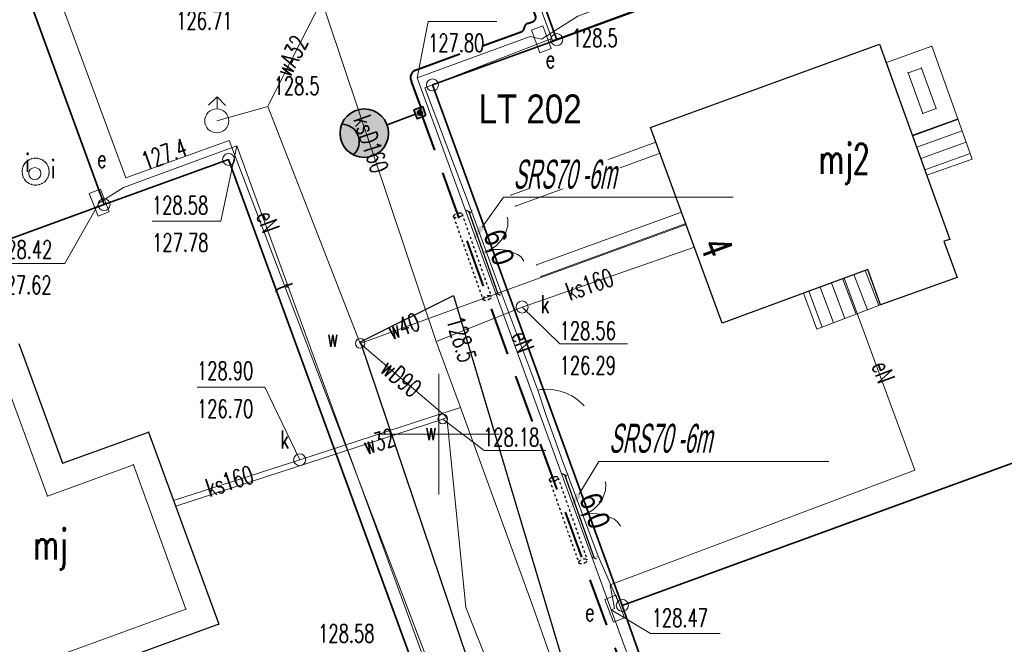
# Model space of a CAD drawing. Header units: metres. Extents: x 6485648 to 6486149, y 5958091 to 5958416.
# Tile 7 of 14: x 6485733 to 6485773, y 5958291 to 5958317. Entities that reach past the tile are written whole.
import ezdxf
from ezdxf import colors
from ezdxf.entities.mleader import LeaderData, LeaderLine
from ezdxf.math import Vec2, Vec3

# ---------------------------------------------------------------- set-up
doc = ezdxf.new("R2010")
doc.units = ezdxf.units.M
doc.header["$MEASUREMENT"] = 0
for name, pattern in [('DASHED', [19.05, 12.7, -6.35]), ('HIDDEN', [0.375, 0.25, -0.125]), ('L_0_04', [1.5, 1, -0.5])]:
    doc.linetypes.add(name, pattern=pattern)
doc.layers.get('0').update_dxf_attribs({"color": 8, "linetype": 'CONTINUOUS', "lineweight": 13})
doc.layers.get('DEFPOINTS').update_dxf_attribs({"linetype": 'CONTINUOUS', "lineweight": 0})
for name, color, linetype, lineweight in [('217_GRANICA_KONTURU_KLASYFIKCYJNEGO', 8, 'CONTINUOUS', 13), ('218_GRANICA_UzYTKU', 8, 'CONTINUOUS', 13), ('219_LINIA_GRANICY', 3, 'CONTINUOUS', 35), ('238_PUNKT_ADRESOWY_BUDYNKU', 8, 'CONTINUOUS', 13), ('312_BUDYNEK__POWIERZCHNIA_', 8, 'CONTINUOUS', 30), ('312_NUMER_EWIDENCYJNY_BUDYNKU_ATR124', 8, 'CONTINUOUS', 13), ('352_SCHODY__POWIERZCHNIA_', 8, 'CONTINUOUS', 13), ('brama__linia____symbol', 8, 'CONTINUOUS', 13), ('Budynek_w_budowie__powierzchnia_', 8, 'CONTINUOUS', 20), ('E_proj_opisy_ośw.', 7, 'CONTINUOUS', 13), ('E_proj_osłona r.', 140, 'L_0_04', 30), ('E_proj_osłona r. opis', 166, 'CONTINUOUS', 9), ('E_proj_ośw_latarnia', 1, 'CONTINUOUS', 35), ('E_proj_ośw_linia', 1, 'L_0_04', 40), ('furtka__linia____symbol', 8, 'CONTINUOUS', 13), ('hydrant__punkt_', 5, 'CONTINUOUS', 13), ('JEZDNIA__POWIERZCHNIA_', 8, 'CONTINUOUS', 25), ('OGRODZENIE_TRWAlE__LINIA_', 8, 'CONTINUOUS', 13), ('PRZEWoD_ELEKTROENERGETYCZNY__LINIA_', 1, 'CONTINUOUS', 13), ('PRZEWoD_ELEKTROENERGETYCZNY__LINIA__ATR1', 1, 'CONTINUOUS', 13), ('PRZEWoD_KANALIZACYJNY__LINIA_', 36, 'CONTINUOUS', 13), ('PRZEWoD_KANALIZACYJNY__LINIA__ATR1', 36, 'CONTINUOUS', 13), ('PRZEWoD_TELEKOMUNIKACYJNY__LINIA_', 30, 'CONTINUOUS', 13), ('PRZEWoD_TELEKOMUNIKACYJNY__LINIA__ATR1', 30, 'CONTINUOUS', 13), ('PRZEWoD_WODOCIaGOWY__LINIA_', 5, 'CONTINUOUS', 13), ('PRZEWoD_WODOCIaGOWY__LINIA__ATR1', 5, 'CONTINUOUS', 13), ('PUNKT_O_OKREsLONEJ_WYSOKOsCI__SIEc_ELEKTROENERGETYCZNA__ATR2', 1, 'CONTINUOUS', 13), ('PUNKT_O_OKREsLONEJ_WYSOKOsCI__SIEc_ELEKTROENERGETYCZNA__ATR3', 1, 'CONTINUOUS', 13), ('PUNKT_O_OKREsLONEJ_WYSOKOsCI__SIEc_KANALIZACYJNA__ATR2', 36, 'CONTINUOUS', 13), ('PUNKT_O_OKREsLONEJ_WYSOKOsCI__SIEc_KANALIZACYJNA__ATR3', 36, 'CONTINUOUS', 13), ('PUNKT_O_OKREsLONEJ_WYSOKOsCI__SIEc_TELEKOMUNIKACYJNA__ATR2', 30, 'CONTINUOUS', 13), ('PUNKT_O_OKREsLONEJ_WYSOKOsCI__SIEc_WODOCIaGOWA__ATR2', 5, 'CONTINUOUS', 13), ('PUNKT_O_OKREsLONEJ_WYSOKOsCI__SIEc_WODOCIaGOWA__ATR3', 5, 'CONTINUOUS', 13), ('PUNKT_WYSOKOsCIOWY_NATURALNY_ATR2', 8, 'CONTINUOUS', 13), ('sciana_oporowa__linia_', 8, 'CONTINUOUS', 13), ('siatka', 8, 'CONTINUOUS', 13), ('studzienka_okragla___przewod_kanalizacyjny__punkt_', 36, 'CONTINUOUS', 13), ('STUDZIENKA_OKRaGlA___PRZEWoD_KANALIZACYJNY__PUNKT__ATR17', 36, 'CONTINUOUS', 13), ('szafa_elektroenergetyczna__punkt_', 1, 'CONTINUOUS', 13), ('SZAFA_ELEKTROENERGETYCZNA__PUNKT__ATR17', 1, 'CONTINUOUS', 13), ('taras__powierzchnia_', 8, 'CONTINUOUS', 13), ('WlAZ___SIEC_INNA__POWIERZCHNIA_', 8, 'CONTINUOUS', 13), ('WlAZ___SIEC_INNA__POWIERZCHNIA__ATR17', 8, 'CONTINUOUS', 13), ('wlaz_okragly___siec_inna__punkt_', 8, 'CONTINUOUS', 13), ('WlAZ_OKRaGlY___SIEC_INNA__PUNKT__ATR17', 8, 'CONTINUOUS', 13), ('wlaz_okragly___siec_kanalizacyjna__punkt_', 36, 'CONTINUOUS', 13), ('WlAZ_OKRaGlY___SIEC_KANALIZACYJNA__PUNKT__ATR17', 36, 'CONTINUOUS', 13), ('zasuwa___siec_wodociagowa__punkt_', 5, 'CONTINUOUS', 13), ('ZASUWA___SIEC_WODOCIaGOWA__PUNKT__ATR17', 5, 'CONTINUOUS', 13)]:
    doc.layers.add(name, color=color, linetype=linetype, lineweight=lineweight)
doc.layers.add('E_pomocnicza', color=3, linetype='CONTINUOUS', lineweight=13, plot=False)
doc.styles.add('Andy', font='arial.ttf', dxfattribs={"height": 2})
doc.styles.add('Annotative', font='simplex.shx')
doc.styles.add('Narrow', font='ARIALN.TTF', dxfattribs={"height": 2})
doc.styles.get("Standard").update_dxf_attribs({"font": 'simplex.shx'})
doc.dimstyles.new('wymiary', dxfattribs={"dimtxt": 0.65, "dimasz": 0.25, "dimexe": 0.25, "dimexo": 1, "dimgap": 0.1, "dimtad": 1, "dimzin": 1, "dimtxsty": 'Annotative', "dimblk": 'OBLIQUE', "dimcen": 0.0025, "dimdle": 0.05, "dimadec": 0, "dimazin": 0, "dimtfac": 1, "dimtmove": 0, "dimatfit": 3, "dimldrblk": 'NONE', "dimfxl": 1, "dimarcsym": 0})

# ---------------------------------------------------------------- blocks, each defined once
blk = doc.blocks.new('BGB')
at = {"color": 0, "linetype": 'Continuous', "flags": 128}
for points in [[(0, 0), (0, 0.4), (-0.1, 0.9), (-0.4, 1.5), (-0.8, 2), (-1.3, 2.4), (-1.8, 2.6), (-2, 2.6)], [(0, 0.1), (0.1, 0.6), (0.3, 1.1), (0.5, 1.5), (0.7, 1.8), (0.9, 2), (1.2, 2.3), (1.5, 2.5), (1.9, 2.6)]]:
    blk.add_lwpolyline(points, dxfattribs=at)
blk = doc.blocks.new('GRT')
at = {"color": 0, "linetype": 'Continuous', "lineweight": 18}
blk.add_circle((0, 0), 0.5, dxfattribs=at)
blk = doc.blocks.new('A$C5E955987')
at = {"layer": 'E_proj_ośw_latarnia'}
h = blk.add_hatch(color=7, dxfattribs=at)
h.dxf.hatch_style = 1
h.paths.add_polyline_path([(3.223, 1.824, 1), (3.408, 1.892, 1)], flags=0)
h.paths.add_polyline_path([(3.2, 1.606), (3.567, 1.742), (3.431, 2.111), (3.064, 1.976)])
h.paths.add_polyline_path([(3.223, 1.824, -1), (3.408, 1.892, -1)], flags=16)
h.paths.add_polyline_path([(0.071, 1.38, -0.683546), (0.557, 0.106, 0.679532), (1.952, 1.355, 0.687575)])
h = blk.add_hatch(color=7, dxfattribs=at)
h.dxf.hatch_style = 1
h.paths.add_polyline_path([(3.223, 1.824, 1), (3.408, 1.892, 1)])
blk.add_hatch(color=256, dxfattribs=at).paths.add_polyline_path([(0.071, 1.38, 0.389707), (0.557, 0.106), (0.557, 0.106, 0.683546)])
blk.add_lwpolyline([(3.567, 1.742), (3.2, 1.606), (3.064, 1.976), (3.431, 2.111)], close=True, dxfattribs=at)
at = {"layer": 'E_proj_ośw_latarnia', "flags": 128}
blk.add_lwpolyline([(3.132, 1.791), (1.952, 1.355)], dxfattribs=at)
at = {"layer": 'E_proj_ośw_latarnia'}
blk.add_lwpolyline([(0.071, 1.38, 0.389707), (0.557, 0.106), (0.557, 0.106, 0.683546)], format="xyb", close=True, dxfattribs=at)
for centre, radius in [((1.007, 1.007), 1.007), ((3.315, 1.858), 0.0984)]:
    blk.add_circle(centre, radius, dxfattribs=at)
blk = doc.blocks.new('_None')
blk = doc.blocks.new('_Oblique')
at = {"color": 0, "linetype": 'ByBlock', "lineweight": -2}
blk.add_line((-0.5, -0.5), (0.5, 0.5), dxfattribs=at)
blk = doc.blocks.new('*D42')
at = {"layer": 'DEFPOINTS', "color": 0}
for p in [(0, 0), (1.117, -5.853), (1.886, -5.706)]:
    blk.add_point(p, dxfattribs=at)
at = {"layer": 'E_pomocnicza', "color": 0, "lineweight": -2}
for p, q in [((0.76, 0.196), (1.895, -5.756)), ((0.982, 0.187), (1.015, 0.194)), ((2.099, -5.666), (2.132, -5.66))]:
    blk.add_line(p, q, dxfattribs=at)
at = {"layer": 'E_pomocnicza', "color": 0, "lineweight": -2, "xscale": 0.25, "yscale": 0.25, "zscale": 0.25}
for p, rotation in [((0.769, 0.147), 100.80450778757), ((1.886, -5.706), 280.80450778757)]:
    blk.add_blockref('_Oblique', p, dxfattribs=dict(at, rotation=rotation))
at = {"layer": 'E_pomocnicza', "color": 0, "linetype": 'Continuous', "lineweight": 0, "insert": (2.311, -2.592), "char_height": 2, "attachment_point": 5, "rotation": 280.80451, "style": 'Narrow'}
blk.add_mtext('{\\H0.75x;6,0}', dxfattribs=at)
blk = doc.blocks.new('*U41')
at = {"linetype": 'HIDDEN', "ltscale": 0.2}
for p, q in [((0.295, 0.056), (1.412, -5.797)), ((-0.295, -0.056), (0.822, -5.909))]:
    blk.add_line(p, q, dxfattribs=at)
at = {"linetype": 'DASHED', "ltscale": 0.02}
for centre in [(0, 0), (1.117, -5.853)]:
    blk.add_ellipse(centre, major_axis=(-0.295, -0.056), ratio=0.5, dxfattribs=at)
at = {"layer": 'E_pomocnicza', "color": 4, "lineweight": 0}
dim = blk.add_aligned_dim(p1=(0, 0), p2=(1.117, -5.853), distance=0.783, text='{\\H0.75x;<>}', dimstyle='wymiary', override={"dimtxt": 1.3, "dimtad": 2, "dimdec": 1, "dimlfac": 1, "dimrnd": 0, "dimtxsty": 'Narrow'}, dxfattribs=at)
dim.commit()
dim.dimension.update_dxf_attribs({"geometry": '*D42', "text_midpoint": (2.311, -2.592)})

msp = doc.modelspace()

# ---------------------------------------------------------------- linework, layer by layer
at = {"layer": '217_GRANICA_KONTURU_KLASYFIKCYJNEGO', "flags": 128}
for points in [[(6485754.89, 5958316.38), (6485746.14, 5958340.37)], [(6485736.1, 5958309.53), (6485727.39, 5958333.38)], [(6485749.73, 5958314.5), (6485754.89, 5958316.38)], [(6485757.61, 5958292.89), (6485749.73, 5958314.5)], [(6485736.1, 5958309.53), (6485741.27, 5958311.41)], [(6485741.27, 5958311.41), (6485749.15, 5958289.81)], [(6485699.09, 5958296), (6485736.1, 5958309.53)], [(6485799.55, 5958308.2), (6485757.61, 5958292.89)], [(6485764.56, 5958273.21), (6485757.61, 5958292.89)]]:
    msp.add_lwpolyline(points, dxfattribs=at)
at = {"layer": '218_GRANICA_UzYTKU', "flags": 128}
for points in [[(6485746.14, 5958340.37), (6485754.89, 5958316.38)], [(6485736.1, 5958309.53), (6485727.39, 5958333.38)], [(6485791.6, 5958329.79), (6485754.89, 5958316.38)], [(6485754.89, 5958316.38), (6485749.73, 5958314.5)], [(6485749.73, 5958314.5), (6485757.61, 5958292.89)], [(6485741.27, 5958311.41), (6485736.1, 5958309.53)], [(6485749.15, 5958289.81), (6485741.27, 5958311.41)], [(6485699.09, 5958296), (6485736.1, 5958309.53)], [(6485757.61, 5958292.89), (6485799.55, 5958308.2)], [(6485764.56, 5958273.21), (6485757.61, 5958292.89)]]:
    msp.add_lwpolyline(points, dxfattribs=at)
at = {"layer": '219_LINIA_GRANICY', "flags": 128}
for points in [[(6485754.89, 5958316.38), (6485746.14, 5958340.37)], [(6485736.1, 5958309.53), (6485727.39, 5958333.38)], [(6485791.6, 5958329.79), (6485754.89, 5958316.38)], [(6485754.89, 5958316.38), (6485749.73, 5958314.5)], [(6485757.61, 5958292.89), (6485749.73, 5958314.5)], [(6485741.27, 5958311.41), (6485736.1, 5958309.53)], [(6485749.15, 5958289.81), (6485741.27, 5958311.41)], [(6485736.1, 5958309.53), (6485699.09, 5958296)], [(6485799.55, 5958308.2), (6485757.61, 5958292.89)], [(6485757.61, 5958292.89), (6485764.56, 5958273.21)]]:
    msp.add_lwpolyline(points, dxfattribs=at)
at = {"layer": '312_BUDYNEK__POWIERZCHNIA_', "flags": 128}
for points in [[(6485758.78, 5958312.74), (6485768.29, 5958316.2)], [(6485768.29, 5958316.2), (6485771.2, 5958308.09)], [(6485761.75, 5958304.61), (6485758.78, 5958312.74)], [(6485771.2, 5958308.09), (6485770.96, 5958308.01)], [(6485770.96, 5958308.01), (6485771.5, 5958306.5)], [(6485767.8, 5958306.84), (6485761.75, 5958304.61)], [(6485768.33, 5958305.37), (6485767.8, 5958306.84)], [(6485771.5, 5958306.5), (6485768.33, 5958305.37)], [(6485732.56, 5958303.77), (6485734.38, 5958298.79)], [(6485734.38, 5958298.79), (6485737.95, 5958300.09)], [(6485737.95, 5958300.09), (6485740.86, 5958292.11)], [(6485740.86, 5958292.11), (6485730.81, 5958288.44)]]:
    msp.add_lwpolyline(points, dxfattribs=at)
at = {"layer": '352_SCHODY__POWIERZCHNIA_', "flags": 128}
for points in [[(6485770.25, 5958310.75), (6485769.65, 5958312.42), (6485771.53, 5958313.09), (6485772.13, 5958311.42)], [(6485769.65, 5958312.42), (6485771.53, 5958313.09)], [(6485771.54, 5958313.07), (6485769.66, 5958312.39)], [(6485771.53, 5958313.09), (6485772.13, 5958311.42)], [(6485770.25, 5958310.75), (6485769.65, 5958312.42)], [(6485771.71, 5958312.6), (6485769.83, 5958311.92)], [(6485771.88, 5958312.13), (6485770, 5958311.45)], [(6485772.04, 5958311.66), (6485770.17, 5958310.98)], [(6485772.13, 5958311.42), (6485770.25, 5958310.75)], [(6485765.68, 5958304.36), (6485765.13, 5958305.86), (6485767.8, 5958306.84), (6485768.33, 5958305.37)], [(6485767.78, 5958305.16), (6485767.22, 5958306.63)], [(6485768.25, 5958305.34), (6485767.69, 5958306.8)], [(6485766.38, 5958304.63), (6485765.82, 5958306.11)], [(6485766.85, 5958304.8), (6485766.29, 5958306.28)], [(6485767.32, 5958304.98), (6485766.75, 5958306.46)], [(6485765.91, 5958304.45), (6485765.35, 5958305.94)]]:
    msp.add_lwpolyline(points, dxfattribs=at)
msp.add_lwpolyline([(6485765.68, 5958304.36), (6485765.13, 5958305.86), (6485767.8, 5958306.84), (6485768.33, 5958305.37)], close=True, dxfattribs=at)
at = {"layer": 'brama__linia____symbol', "flags": 128}
for points in [[(6485751.26, 5958309.52), (6485752.48, 5958306.15)], [(6485756.61, 5958294.93), (6485755.13, 5958298.9)]]:
    msp.add_lwpolyline(points, dxfattribs=at)
at = {"layer": 'brama__linia____symbol'}
for p in [(6485751.97, 5958307.61), (6485755.99, 5958296.66)]:
    msp.add_point(p, dxfattribs=at)
at = {"layer": 'Budynek_w_budowie__powierzchnia_', "flags": 128}
msp.add_lwpolyline([(6485727.44, 5958300.77), (6485731.93, 5958302.41), (6485733.75, 5958297.43), (6485737.32, 5958298.73), (6485739.5, 5958292.74), (6485731.44, 5958289.8)], close=True, dxfattribs=at)
at = {"layer": 'Budynek_w_budowie__powierzchnia_'}
for p in [(6485737.95, 5958300.09), (6485734.38, 5958298.79), (6485737.32, 5958298.73), (6485733.75, 5958297.43), (6485739.5, 5958292.74), (6485740.86, 5958292.11)]:
    msp.add_point(p, dxfattribs=at)
at = {"layer": 'furtka__linia____symbol', "flags": 128}
msp.add_lwpolyline([(6485754.45, 5958300.78), (6485754.11, 5958301.83)], dxfattribs=at)
at = {"layer": 'furtka__linia____symbol'}
msp.add_arc((6485754.469, 5958299.749), 2.115, 42.5068, 99.8297, dxfattribs=at)
at = {"layer": 'hydrant__punkt_', "flags": 128}
for points in [[(6485740.8, 5958314.01), (6485740.44, 5958313.66)], [(6485740.79, 5958313.51), (6485740.8, 5958314.01)], [(6485740.8, 5958314.01), (6485741.14, 5958313.65)]]:
    msp.add_lwpolyline(points, dxfattribs=at)
at = {"layer": 'hydrant__punkt_'}
msp.add_circle((6485740.78, 5958313.01), 0.5, dxfattribs=at)
at = {"layer": 'JEZDNIA__POWIERZCHNIA_', "flags": 128}
msp.add_lwpolyline([(6485776.06, 5958217.01), (6485763.93, 5958253.96), (6485757.1, 5958273.12), (6485746.75, 5958303.84), (6485750.61, 5958305.76), (6485760.07, 5958274.06), (6485766.56, 5958255.42), (6485783.11, 5958220.04)], dxfattribs=at)
at = {"layer": 'OGRODZENIE_TRWAlE__LINIA_', "flags": 128}
for points in [[(6485750.12, 5958328.86), (6485745.95, 5958340.25), (6485782.24, 5958353.66), (6485791.08, 5958329.72), (6485754.71, 5958316.34), (6485752.22, 5958323.09)], [(6485751.26, 5958309.52), (6485749.41, 5958314.38), (6485754.69, 5958316.43)], [(6485754.11, 5958301.83), (6485752.48, 5958306.15)], [(6485755.13, 5958298.9), (6485754.45, 5958300.78)], [(6485757.47, 5958292.98), (6485756.61, 5958294.93)]]:
    msp.add_lwpolyline(points, dxfattribs=at)
at = {"layer": 'PRZEWoD_ELEKTROENERGETYCZNY__LINIA_', "flags": 128}
for points in [[(6485762.88, 5958331.29), (6485761.66, 5958330.95), (6485765.19, 5958320.85), (6485755.77, 5958317.35), (6485754.25, 5958316.4)], [(6485754.25, 5958316.4), (6485753.79, 5958316.51), (6485749.09, 5958314.8), (6485757.15, 5958292.71), (6485757.29, 5958292.76)], [(6485749.66, 5958289.89), (6485741.61, 5958311.97), (6485736.91, 5958310.24), (6485735.9, 5958309.61)], [(6485766.82, 5958306.48), (6485769.75, 5958298.5), (6485757.11, 5958293.75), (6485757.29, 5958292.76)], [(6485757.15, 5958292.71), (6485764.36, 5958272.97), (6485782.36, 5958223.63), (6485782.51, 5958223.69)]]:
    msp.add_lwpolyline(points, dxfattribs=at)
at = {"layer": 'PRZEWoD_KANALIZACYJNY__LINIA_', "flags": 128}
for points in [[(6485744.72, 5958319.24), (6485749.89, 5958303.85), (6485750.89, 5958301.11), (6485753.93, 5958292.77)], [(6485760.6, 5958307.76), (6485753.45, 5958305.28), (6485749.89, 5958303.85)], [(6485750.89, 5958301.11), (6485744.22, 5958298.94), (6485738.99, 5958297.25)], [(6485785.15, 5958206.01), (6485785.02, 5958207.28), (6485781.63, 5958216.63), (6485774.71, 5958234.9), (6485768.66, 5958251.35), (6485764.59, 5958262.27), (6485758.03, 5958281.07), (6485753.93, 5958292.77)]]:
    msp.add_lwpolyline(points, dxfattribs=at)
at = {"layer": 'PRZEWoD_TELEKOMUNIKACYJNY__LINIA_', "flags": 128}
msp.add_lwpolyline([(6485672.08, 5958376.56), (6485672.65, 5958374.87), (6485675.7, 5958370.95), (6485675.36, 5958366.31), (6485691.27, 5958321.1), (6485727.95, 5958335.15), (6485737.01, 5958310.65), (6485741.3, 5958312.2), (6485749.79, 5958289.93), (6485772.34, 5958230.67), (6485780.38, 5958206.7)], dxfattribs=at)
at = {"layer": 'PRZEWoD_WODOCIaGOWY__LINIA_', "flags": 128}
for points in [[(6485763.87, 5958328.56), (6485756.49, 5958320.1), (6485745.16, 5958318.05), (6485742.91, 5958313.64)], [(6485751.11, 5958292.81), (6485750.33, 5958300.7), (6485746.73, 5958303.77), (6485742.9, 5958313.61), (6485740.78, 5958313.01)], [(6485760.26, 5958308.7), (6485746.73, 5958303.77)], [(6485750.33, 5958300.7), (6485750.16, 5958300.63), (6485739.08, 5958297.01)], [(6485784.46, 5958206.97), (6485784.25, 5958207.56), (6485779.59, 5958219.6), (6485773.95, 5958233.54), (6485773.84, 5958233.84), (6485762.84, 5958263.84), (6485757.18, 5958277.5), (6485751.11, 5958292.81)]]:
    msp.add_lwpolyline(points, dxfattribs=at)
at = {"layer": 'PUNKT_O_OKREsLONEJ_WYSOKOsCI__SIEc_ELEKTROENERGETYCZNA__ATR2', "flags": 128}
for points in [[(6485749.09, 5958314.8), (6485749.55, 5958317.14), (6485752.4, 5958317.14)], [(6485741.61, 5958311.97), (6485740.95, 5958308.85), (6485738.1, 5958308.85)], [(6485735.9, 5958309.61), (6485734.48, 5958307.09), (6485731.59, 5958307.09)], [(6485757.15, 5958292.71), (6485758.78, 5958291.72), (6485761.67, 5958291.72)]]:
    msp.add_lwpolyline(points, dxfattribs=at)
at = {"layer": 'PUNKT_O_OKREsLONEJ_WYSOKOsCI__SIEc_KANALIZACYJNA__ATR2', "flags": 128}
for points in [[(6485753.45, 5958305.28), (6485755.01, 5958303.75), (6485757.83, 5958303.75)], [(6485744.22, 5958298.94), (6485742.78, 5958301.95), (6485739.96, 5958301.95)]]:
    msp.add_lwpolyline(points, dxfattribs=at)
at = {"layer": 'PUNKT_O_OKREsLONEJ_WYSOKOsCI__SIEc_WODOCIaGOWA__ATR2', "flags": 128}
msp.add_lwpolyline([(6485750.16, 5958300.63), (6485751.87, 5958299.32), (6485754.43, 5958299.32)], dxfattribs=at)
at = {"layer": 'sciana_oporowa__linia_', "flags": 128}
for points in [[(6485752.99, 5958309.93), (6485759, 5958312.13)], [(6485753.17, 5958309.47), (6485759.18, 5958311.67)], [(6485754.05, 5958307.03), (6485760.06, 5958309.22)], [(6485754.23, 5958306.55), (6485760.24, 5958308.75)]]:
    msp.add_lwpolyline(points, dxfattribs=at)
at = {"layer": 'sciana_oporowa__linia_'}
for p in [(6485759, 5958312.13), (6485759.18, 5958311.67), (6485752.99, 5958309.93), (6485753.17, 5958309.47), (6485760.06, 5958309.22), (6485760.24, 5958308.75), (6485754.05, 5958307.03), (6485754.23, 5958306.55)]:
    msp.add_point(p, dxfattribs=at)
at = {"layer": 'siatka', "flags": 128}
for points in [[(6485750, 5958297.5), (6485750, 5958302.5)], [(6485747.5, 5958300), (6485752.5, 5958300)]]:
    msp.add_lwpolyline(points, dxfattribs=at)
at = {"layer": 'studzienka_okragla___przewod_kanalizacyjny__punkt_'}
msp.add_circle((6485744.22, 5958298.94), 0.25, dxfattribs=at)
at = {"layer": 'szafa_elektroenergetyczna__punkt_', "flags": 128}
for points in [[(6485753.84, 5958316.78), (6485754.31, 5958316.96)], [(6485753.84, 5958316.78), (6485754.19, 5958315.84)], [(6485754.31, 5958316.96), (6485754.66, 5958316.02)], [(6485754.19, 5958315.84), (6485754.66, 5958316.02)], [(6485735.49, 5958309.99), (6485735.95, 5958310.17)], [(6485735.49, 5958309.99), (6485735.85, 5958309.05)], [(6485735.95, 5958310.17), (6485736.31, 5958309.23)], [(6485735.85, 5958309.05), (6485736.31, 5958309.23)], [(6485756.88, 5958293.14), (6485757.34, 5958293.32)], [(6485756.88, 5958293.14), (6485757.24, 5958292.2)], [(6485757.34, 5958293.32), (6485757.7, 5958292.38)], [(6485757.24, 5958292.2), (6485757.7, 5958292.38)]]:
    msp.add_lwpolyline(points, dxfattribs=at)
at = {"layer": 'taras__powierzchnia_', "flags": 128}
for points in [[(6485768.57, 5958315.43), (6485770.45, 5958316.11), (6485771.53, 5958313.09), (6485769.65, 5958312.42)], [(6485769.47, 5958315.01), (6485770.02, 5958315.2), (6485770.63, 5958313.52), (6485770.08, 5958313.32)]]:
    msp.add_lwpolyline(points, close=True, dxfattribs=at)
at = {"layer": 'taras__powierzchnia_'}
for p in [(6485770.45, 5958316.11), (6485768.57, 5958315.43), (6485770.02, 5958315.2), (6485769.47, 5958315.01), (6485770.63, 5958313.52), (6485770.08, 5958313.32), (6485771.53, 5958313.09), (6485769.65, 5958312.42)]:
    msp.add_point(p, dxfattribs=at)
at = {"layer": 'WlAZ___SIEC_INNA__POWIERZCHNIA_', "flags": 128}
msp.add_lwpolyline([(6485733.19, 5958310.34), (6485733.08, 5958310.37), (6485732.97, 5958310.42), (6485732.87, 5958310.49), (6485732.8, 5958310.58), (6485732.74, 5958310.68), (6485732.71, 5958310.79), (6485732.7, 5958310.91), (6485732.71, 5958311.03), (6485732.75, 5958311.14), (6485732.81, 5958311.24), (6485732.89, 5958311.33), (6485732.99, 5958311.39), (6485733.1, 5958311.44), (6485733.21, 5958311.46), (6485733.33, 5958311.46), (6485733.44, 5958311.43), (6485733.55, 5958311.38), (6485733.65, 5958311.31), (6485733.72, 5958311.22), (6485733.78, 5958311.12), (6485733.81, 5958311.01), (6485733.82, 5958310.89), (6485733.81, 5958310.77), (6485733.77, 5958310.66), (6485733.71, 5958310.56), (6485733.63, 5958310.47), (6485733.53, 5958310.41), (6485733.42, 5958310.36), (6485733.31, 5958310.34)], dxfattribs=at)
msp.add_lwpolyline([(6485733.19, 5958310.34), (6485733.08, 5958310.37), (6485732.97, 5958310.42), (6485732.87, 5958310.49), (6485732.8, 5958310.58), (6485732.74, 5958310.68), (6485732.71, 5958310.79), (6485732.7, 5958310.91), (6485732.71, 5958311.03), (6485732.75, 5958311.14), (6485732.81, 5958311.24), (6485732.89, 5958311.33), (6485732.99, 5958311.39), (6485733.1, 5958311.44), (6485733.21, 5958311.46), (6485733.33, 5958311.46), (6485733.44, 5958311.43), (6485733.55, 5958311.38), (6485733.65, 5958311.31), (6485733.72, 5958311.22), (6485733.78, 5958311.12), (6485733.81, 5958311.01), (6485733.82, 5958310.89), (6485733.81, 5958310.77), (6485733.77, 5958310.66), (6485733.71, 5958310.56), (6485733.63, 5958310.47), (6485733.53, 5958310.41), (6485733.42, 5958310.36), (6485733.31, 5958310.34)], close=True, dxfattribs=at)
at = {"layer": 'WlAZ___SIEC_INNA__POWIERZCHNIA_'}
for p in [(6485733.1, 5958311.44), (6485733.21, 5958311.46), (6485733.33, 5958311.46), (6485733.44, 5958311.43), (6485732.71, 5958311.03), (6485732.75, 5958311.14), (6485732.81, 5958311.24), (6485732.89, 5958311.33), (6485732.99, 5958311.39), (6485733.55, 5958311.38), (6485733.65, 5958311.31), (6485733.72, 5958311.22), (6485733.78, 5958311.12), (6485733.81, 5958311.01), (6485732.7, 5958310.91), (6485732.71, 5958310.79), (6485732.74, 5958310.68), (6485733.77, 5958310.66), (6485733.81, 5958310.77), (6485733.82, 5958310.89), (6485732.8, 5958310.58), (6485732.87, 5958310.49), (6485732.97, 5958310.42), (6485733.08, 5958310.37), (6485733.19, 5958310.34), (6485733.31, 5958310.34), (6485733.42, 5958310.36), (6485733.53, 5958310.41), (6485733.63, 5958310.47), (6485733.71, 5958310.56)]:
    msp.add_point(p, dxfattribs=at)
at = {"layer": 'wlaz_okragly___siec_inna__punkt_'}
msp.add_circle((6485733.23, 5958310.82), 0.25, dxfattribs=at)
at = {"layer": 'wlaz_okragly___siec_kanalizacyjna__punkt_'}
msp.add_circle((6485753.45, 5958305.28), 0.25, dxfattribs=at)
at = {"layer": 'zasuwa___siec_wodociagowa__punkt_'}
for centre in [(6485746.73, 5958303.77), (6485750.16, 5958300.63)]:
    msp.add_circle(centre, 0.2, dxfattribs=at)

# ---------------------------------------------------------------- block references
at = {"xscale": 0.5, "yscale": 0.5, "zscale": 0.5}
for p in [(6485754.89, 5958316.38), (6485749.73, 5958314.5), (6485741.27, 5958311.41), (6485736.1, 5958309.53), (6485757.61, 5958292.89)]:
    msp.add_blockref('GRT', p, dxfattribs=at)
at = {"layer": 'brama__linia____symbol', "xscale": 0.5, "yscale": 0.5, "zscale": 0.5}
for p, rotation in [((6485751.97, 5958307.61), 291), ((6485755.99, 5958296.66), 289)]:
    msp.add_blockref('BGB', p, dxfattribs=dict(at, rotation=rotation))
at = {"layer": 'E_proj_osłona r.', "xscale": 0.6096, "yscale": 0.6096, "zscale": 0.6096, "rotation": 8.698023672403}
for p in [(6485750.784, 5958309.082), (6485754.765, 5958298.142)]:
    msp.add_blockref('*U41', p, dxfattribs=at)
at = {"layer": 'E_proj_ośw_latarnia'}
msp.add_blockref('A$C5E955987', (6485745.895, 5958311.49), dxfattribs=at)

# ---------------------------------------------------------------- texts
at = {"layer": '238_PUNKT_ADRESOWY_BUDYNKU', "width": 0.66}
msp.add_text('4', height=1.25, rotation=290.1, dxfattribs=at).set_placement((6485760.82, 5958307.88))
at = {"layer": '312_NUMER_EWIDENCYJNY_BUDYNKU_ATR124', "width": 0.66}
for s, p in [('mj2', (6485765.76, 5958310.81)), ('mj', (6485733.17, 5958294.8))]:
    msp.add_text(s, height=1.25, dxfattribs=at).set_placement(p)
at = {"layer": 'PRZEWoD_ELEKTROENERGETYCZNY__LINIA__ATR1', "width": 0.66}
for rotation, p in [(290.8, (6485742.41, 5958309.09)), (290, (6485752.99, 5958304.11)), (290.2, (6485767.95, 5958302.85))]:
    msp.add_text('eN', height=0.75, rotation=rotation, dxfattribs=at).set_placement(p)
at = {"layer": 'PRZEWoD_KANALIZACYJNY__LINIA__ATR1', "width": 0.66}
for s, rotation, p in [('ksD160', -71.4, (6485746.44, 5958313.08)), ('ks160', 19.1, (6485755.43, 5958305.54)), ('ks160', 17.9, (6485740.48, 5958297.39))]:
    msp.add_text(s, height=0.75, rotation=rotation, dxfattribs=at).set_placement(p)
at = {"layer": 'PRZEWoD_TELEKOMUNIKACYJNY__LINIA__ATR1', "width": 0.66}
msp.add_text('t', height=0.75, rotation=290.9, dxfattribs=at).set_placement((6485743.18, 5958306.09))
at = {"layer": 'PRZEWoD_WODOCIaGOWY__LINIA__ATR1', "width": 0.66}
for s, rotation, p in [('wA32', 63, (6485743.83, 5958314.78)), ('w40', 20, (6485748.04, 5958303.91)), ('wD90', -40.5, (6485747.52, 5958302.62)), ('w32', 18.1, (6485747, 5958299.14))]:
    msp.add_text(s, height=0.75, rotation=rotation, dxfattribs=at).set_placement(p)
at = {"layer": 'PUNKT_O_OKREsLONEJ_WYSOKOsCI__SIEc_ELEKTROENERGETYCZNA__ATR2', "width": 0.66}
for s, p in [('128.58', (6485738.09, 5958309.13)), ('128.42', (6485731.62, 5958307.29)), ('128.47', (6485758.83, 5958292)), ('128.58', (6485744.99, 5958291.35))]:
    msp.add_text(s, height=0.75, dxfattribs=at).set_placement(p)
at = {"layer": 'PUNKT_O_OKREsLONEJ_WYSOKOsCI__SIEc_ELEKTROENERGETYCZNA__ATR3', "width": 0.66}
for s, p in [('127.80', (6485749.55, 5958315.87)), ('127.78', (6485738.1, 5958307.58)), ('127.62', (6485731.59, 5958305.82))]:
    msp.add_text(s, height=0.75, dxfattribs=at).set_placement(p)
at = {"layer": 'PUNKT_O_OKREsLONEJ_WYSOKOsCI__SIEc_KANALIZACYJNA__ATR2', "width": 0.66}
for s, p in [('128.56', (6485755.01, 5958303.92)), ('128.90', (6485739.96, 5958302.26))]:
    msp.add_text(s, height=0.75, dxfattribs=at).set_placement(p)
at = {"layer": 'PUNKT_O_OKREsLONEJ_WYSOKOsCI__SIEc_KANALIZACYJNA__ATR3', "width": 0.66}
for s, p in [('126.29', (6485755.01, 5958302.48)), ('126.70', (6485739.96, 5958300.68))]:
    msp.add_text(s, height=0.75, dxfattribs=at).set_placement(p)
at = {"layer": 'PUNKT_O_OKREsLONEJ_WYSOKOsCI__SIEc_TELEKOMUNIKACYJNA__ATR2', "width": 0.66}
msp.add_text('127.4', height=0.75, rotation=19.9, dxfattribs=at).set_placement((6485737.83, 5958310.95))
at = {"layer": 'PUNKT_O_OKREsLONEJ_WYSOKOsCI__SIEc_WODOCIaGOWA__ATR2', "width": 0.66}
msp.add_text('128.18', height=0.75, dxfattribs=at).set_placement((6485751.83, 5958299.5))
at = {"layer": 'PUNKT_O_OKREsLONEJ_WYSOKOsCI__SIEc_WODOCIaGOWA__ATR3', "width": 0.66}
msp.add_text('126.71', height=0.75, dxfattribs=at).set_placement((6485739.1, 5958316.8))
at = {"layer": 'PUNKT_WYSOKOsCIOWY_NATURALNY_ATR2', "width": 0.66}
for p in [(6485755.51, 5958316.08), (6485743.14, 5958314.09)]:
    msp.add_text('128.5', height=0.75, dxfattribs=at).set_placement(p)
msp.add_text('128.5', height=0.75, rotation=286.6, dxfattribs=at).set_placement((6485750.3, 5958304.75))
at = {"layer": 'STUDZIENKA_OKRaGlA___PRZEWoD_KANALIZACYJNY__PUNKT__ATR17', "width": 0.66}
msp.add_text('k', height=0.75, dxfattribs=at).set_placement((6485743.42, 5958299.4))
at = {"layer": 'SZAFA_ELEKTROENERGETYCZNA__PUNKT__ATR17', "width": 0.66}
for p in [(6485754.43, 5958315.2), (6485735.82, 5958311.06), (6485756.07, 5958292.24)]:
    msp.add_text('e', height=0.75, dxfattribs=at).set_placement(p)
at = {"layer": 'WlAZ___SIEC_INNA__POWIERZCHNIA__ATR17', "width": 0.66}
msp.add_text('i', height=0.75, dxfattribs=at).set_placement((6485733.9, 5958310.63))
at = {"layer": 'WlAZ_OKRaGlY___SIEC_INNA__PUNKT__ATR17', "width": 0.66}
msp.add_text('i', height=0.75, dxfattribs=at).set_placement((6485732.84, 5958310.89))
at = {"layer": 'WlAZ_OKRaGlY___SIEC_KANALIZACYJNA__PUNKT__ATR17', "width": 0.66}
msp.add_text('k', height=0.75, dxfattribs=at).set_placement((6485754.23, 5958305.02))
at = {"layer": 'ZASUWA___SIEC_WODOCIaGOWA__PUNKT__ATR17', "width": 0.66}
for p in [(6485745.36, 5958303.63), (6485749.44, 5958299.75)]:
    msp.add_text('w', height=0.75, dxfattribs=at).set_placement(p)

# ---------------------------------------------------------------- next in the draw order: leaders
at = {"layer": 'E_proj_opisy_ośw.', "color": 10}
ml = msp.add_multileader_mtext('Standard', dxfattribs=at)
ml.set_content('\\A1;LT 202', color=10, style='Narrow')
ml.set_leader_properties(color=256)
ml.set_arrow_properties(name='NONE')
ml.build(insert=Vec2(0, 0))
ml.multileader.update_dxf_attribs({"leader_type": 0, "has_dogleg": 0, "has_text_frame": 1, "text_left_attachment_type": 3, "dogleg_length": 0.36, "arrow_head_size": 0, "scale": 0.7})
ctx = ml.context
ctx.base_point, ctx.scale, ctx.char_height, ctx.arrow_head_size, ctx.landing_gap_size, ctx.plane_origin = Vec3(6485751.224, 5958313.489), 0.7, 1.2, 0, 0.42, Vec3(6486601.424, 5958210.259)
ctx.left_attachment = 3
ctx.mtext.insert, ctx.mtext.line_spacing_factor, ctx.mtext.flow_direction = Vec3(6485751.644, 5958314.104), 0.266667, 5
ctx.mtext.has_bg_fill, ctx.mtext.bg_color, ctx.mtext.bg_scale_factor, ctx.mtext.bg_transparency, ctx.mtext.use_window_bg_color = 1, -1073741824, 1.5, 0, 1

# ---------------------------------------------------------------- next in the draw order: linework, layer by layer
at = {"layer": 'E_proj_ośw_linia', "ltscale": 2}
msp.add_lwpolyline([(6485765.45, 5958245.526, 0.370449), (6485765.589, 5958245.568, -0.236377), (6485765.639, 5958245.613), (6485772.527, 5958248.156, 0.470471), (6485772.702, 5958248.72), (6485761.338, 5958280.034, 0.202183), (6485761.158, 5958280.45, 0.134876), (6485761.088, 5958280.801), (6485752.852, 5958303.324), (6485749.348, 5958313.127, 0.219508), (6485749.21, 5958313.348, 0.224153), (6485749.197, 5958313.745), (6485748.859, 5958314.65, -0.402711), (6485748.988, 5958315.101), (6485753.41, 5958316.712, 0.315816), (6485753.55, 5958316.897, -0.302764), (6485753.669, 5958317.051), (6485753.882, 5958317.115, 0.378272), (6485754.014, 5958317.336), (6485745.901, 5958339.598, 0.121358), (6485745.797, 5958339.774), (6485745.797, 5958339.774, -0.158782), (6485745.797, 5958339.774, 0.727809)], format="xyb", dxfattribs=at)

# ---------------------------------------------------------------- next in the draw order: leaders
at = {"layer": 'E_proj_osłona r. opis', "linetype": 'Continuous', "lineweight": 13}
ml = msp.add_multileader_mtext('Standard', dxfattribs=at)
ml.set_content('\\fArial Narrow|b0|i0|c238|p34;\\H0.92308x;\\Q12;\\W0.6;SRS70 -6m\\fArial|b0|i0|c238|p34;\\H1.0833x; ', color=256, style='Andy')
ml.set_leader_properties(color=256, linetype='CONTINUOUS', lineweight=-1)
ml.build(insert=Vec2(0, 0))
ml.multileader.update_dxf_attribs({"has_dogleg": 0, "text_left_attachment_type": 6, "text_right_attachment_type": 6, "dogleg_length": 0.36, "arrow_head_size": 0.75})
ctx = ml.context
ctx.base_point, ctx.char_height, ctx.arrow_head_size, ctx.landing_gap_size, ctx.plane_origin = Vec3(6485752.672, 5958309.835), 1.3, 0.75, 0.2, Vec3(6485774.931, 5958299.828)
ctx.left_attachment, ctx.right_attachment, ctx.text_align_type = 6, 6, 1
notes = []
notes.append((ctx, [(0, (1, 1, 0), (6485752.312, 5958309.835), (1, 0), 0.36, [(0, [(6485751.359, 5958307.989)], 0, [])])]))
ctx.mtext.insert, ctx.mtext.alignment, ctx.mtext.line_spacing_factor, ctx.mtext.line_spacing_style = Vec3(6485755.223, 5958311.395), 2, 0.9, 2
ctx.mtext.has_bg_fill, ctx.mtext.bg_color, ctx.mtext.bg_scale_factor, ctx.mtext.bg_transparency, ctx.mtext.use_window_bg_color = 1, -1073741824, 1, 0, 1
ml = msp.add_multileader_mtext('Standard', dxfattribs=at)
ml.set_content('\\fArial Narrow|b0|i0|c238|p34;\\H0.92308x;\\Q12;\\W0.6;SRS70 -6m\\fArial|b0|i0|c238|p34;\\H1.0833x; ', color=256, style='Andy')
ml.set_leader_properties(color=256, linetype='CONTINUOUS', lineweight=-1)
ml.build(insert=Vec2(0, 0))
ml.multileader.update_dxf_attribs({"has_dogleg": 0, "text_left_attachment_type": 6, "text_right_attachment_type": 6, "dogleg_length": 0.36, "arrow_head_size": 0.75})
ctx = ml.context
ctx.base_point, ctx.char_height, ctx.arrow_head_size, ctx.landing_gap_size, ctx.plane_origin = Vec3(6485756.642, 5958298.87), 1.3, 0.75, 0.2, Vec3(6485778.9, 5958288.863)
ctx.left_attachment, ctx.right_attachment, ctx.text_align_type = 6, 6, 1
notes.append((ctx, [(0, (1, 1, 0), (6485756.282, 5958298.87), (1, 0), 0.36, [(0, [(6485755.41, 5958296.849)], 0, [])])]))
ctx.mtext.insert, ctx.mtext.alignment, ctx.mtext.line_spacing_factor, ctx.mtext.line_spacing_style = Vec3(6485759.193, 5958300.43), 2, 0.9, 2
ctx.mtext.has_bg_fill, ctx.mtext.bg_color, ctx.mtext.bg_scale_factor, ctx.mtext.bg_transparency, ctx.mtext.use_window_bg_color = 1, -1073741824, 1, 0, 1
for ctx, leaders in notes:
    for number, flags, end, landing, length, lines in leaders:
        leader = LeaderData()
        leader.index, (leader.has_last_leader_line, leader.has_dogleg_vector, leader.attachment_direction) = number, flags
        leader.last_leader_point, leader.dogleg_vector, leader.dogleg_length = Vec3(end), Vec3(landing), length
        for number, points, colour, breaks in lines:
            line = LeaderLine()
            line.index, line.vertices, line.color, line.breaks = number, Vec3.list(points), colors.encode_raw_color(colour), breaks
            leader.lines.append(line)
        ctx.leaders.append(leader)

doc.saveas('drawing.dxf')
